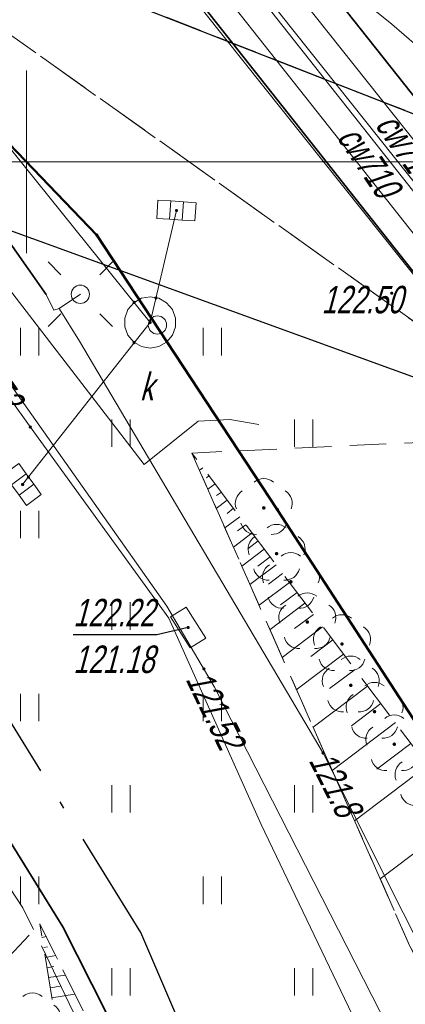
# Model space of a CAD drawing. Extents: x 7463256 to 7464485, y 5957341 to 5958260.
# Tile 82 of 256: x 7463650 to 7463660, y 5957477 to 5957504. Entities that reach past the tile are written whole.
import ezdxf
from ezdxf.enums import TextEntityAlignment as Align

# ---------------------------------------------------------------- set-up
doc = ezdxf.new("R2010")
doc.units = 0
doc.header["$MEASUREMENT"] = 0
for name, pattern in [('1.5_0.5', [2, 1.5, -0.5]), ('218-500', [1, 0.5, -0.5]), ('GAK', [5.2, 3, -1, 0.2, -1]), ('l219_500', [0]), ('mz1.0_0.5', [1.5, 1, -0.5]), ('mz1.25_0.5', [1.75, 1.25, -0.5]), ('mz2.0_0.5', [2.5, 2, -0.5])]:
    doc.linetypes.add(name, pattern=pattern)
doc.layers.get('0').update_dxf_attribs({"color": 2, "linetype": 'CONTINUOUS', "lineweight": 5})
for name, color, linetype in [('000 Inne (niezydentyfikowane)', 7, 'CONTINUOUS'), ('203-Punkt załamania granicy działki nie stabilizowany', 7, 'CONTINUOUS'), ('218-Granica użytku', 7, 'CONTINUOUS'), ('219-Linia granicy', 7, 'CONTINUOUS'), ('chodnik (powierzchnia)', 7, 'CONTINUOUS'), ('drzewo liściaste (punkt)', 7, 'CONTINUOUS'), ('jezdnia (powierzchnia)', 7, 'CONTINUOUS'), ('komora podziemna - przewód kanalizacyjny (powierzchnia)', 7, 'CONTINUOUS'), ('kratka ściekowa (punkt)', 7, 'CONTINUOUS'), ('krawężnik (linia)', 7, 'CONTINUOUS'), ('latarnia na słupie lub maszcie (punkt)', 7, 'CONTINUOUS'), ('przewód ciepłowniczy (linia)', 7, 'CONTINUOUS'), ('przewód ciepłowniczy (linia)-Atr1', 7, 'CONTINUOUS'), ('przewód elektroenergetyczny (linia)', 7, 'CONTINUOUS'), ('przewód kanalizacyjny (linia)', 7, 'CONTINUOUS'), ('przewód telekomunikacyjny (linia)', 7, 'CONTINUOUS'), ('przewód telekomunikacyjny - projektowany lub w budowie (linia) - ob. projektowany', 7, 'CONTINUOUS'), ('przewód wodociągowy (linia)', 7, 'CONTINUOUS'), ('punkt o określonej wysokości (sieć elektroenergetyczna)', 7, 'CONTINUOUS'), ('punkt o określonej wysokości (sieć elektroenergetyczna)-Atr2', 7, 'CONTINUOUS'), ('punkt o określonej wysokości (sieć kanalizacyjna)', 7, 'CONTINUOUS'), ('punkt o określonej wysokości (sieć telekomunikacyjna)', 7, 'CONTINUOUS'), ('punkt o określonej wysokości (sieć telekomunikacyjna)-Atr2', 7, 'CONTINUOUS'), ('punkt o określonej wysokości (sieć telekomunikacyjna)-Atr3', 7, 'CONTINUOUS'), ('punkt wysokościowy sztuczny', 7, 'CONTINUOUS'), ('punkt wysokościowy sztuczny-Atr2', 7, 'CONTINUOUS'), ('rura ochronna - przewód ciepłowniczy (linia)', 7, 'CONTINUOUS'), ('rura ochronna - przewód elektroenergetyczny (linia)', 7, 'CONTINUOUS'), ('skarpa nieumocniona (powierzchnia)', 7, 'CONTINUOUS'), ('studzienka prostokątna - przewód telekomunikacyjny (punkt)', 7, 'CONTINUOUS'), ('słup (punkt)', 7, 'CONTINUOUS'), ('trawnik (powierzchnia)', 7, 'CONTINUOUS'), ('trawnik (powierzchnia) - symbol', 7, 'CONTINUOUS'), ('Wstawianie ramki sekcyjnej z opisem', 7, 'CONTINUOUS'), ('właz okrągły - siec kanalizacyjna (punkt)', 7, 'CONTINUOUS'), ('właz okrągły - siec kanalizacyjna (punkt)-Atr17', 7, 'CONTINUOUS')]:
    doc.layers.add(name, color=color, linetype=linetype)
doc.layers.add('____proj LSN', color=1, linetype='CONTINUOUS', lineweight=5)
doc.styles.get("Standard").update_dxf_attribs({"font": 'txt', "width": 0.75})

# ---------------------------------------------------------------- blocks, each defined once
blk = doc.blocks.new('PW01')
at = {"linetype": 'Continuous', "lineweight": 13}
h = blk.add_hatch(color=0, dxfattribs=at)
edge = h.paths.add_edge_path()
edge.add_arc((0, 0), 0.045, 0, 360)
blk = doc.blocks.new('US05')
at = {"color": 0, "linetype": 'Continuous', "lineweight": 13}
for p, q in [((-0.525, -0.25), (-0.525, 0.25)), ((-0.525, 0.25), (-0.175, 0.25)), ((-0.175, -0.25), (-0.175, 0.25)), ((-0.175, 0.25), (0.175, 0.25)), ((0.175, -0.25), (0.175, 0.25)), ((0.175, 0.25), (0.525, 0.25)), ((0.525, -0.25), (0.525, 0.25)), ((-0.525, -0.25), (-0.175, -0.25)), ((-0.175, -0.25), (0.175, -0.25)), ((0.175, -0.25), (0.525, -0.25))]:
    blk.add_line(p, q, dxfattribs=at)
blk = doc.blocks.new('OP021')
at = {"linetype": 'Continuous', "lineweight": 13}
h = blk.add_hatch(color=0, dxfattribs=at)
edge = h.paths.add_edge_path()
edge.add_arc((0, 0), 0.05, 0, 360)
at = {"color": 0, "linetype": 'Continuous', "lineweight": 13}
for centre, start, end in [((0, 0.4), 49.272, 130.728), ((-0.38, 0.124), 121.308, 202.548), ((0.38, 0.124), 337.452, 58.692), ((-0.235, -0.324), 193.221, 274.871), ((0.235, -0.324), 265.129, 346.779)]:
    blk.add_arc(centre, 0.4, start, end, dxfattribs=at)
blk = doc.blocks.new('SM011')
at = {"color": 0, "linetype": 'Continuous', "lineweight": 13}
for p, q in [((-0.53, 0.531), (-0.883, 0.884)), ((0.531, 0.531), (0.884, 0.884)), ((-0.53, -0.53), (-0.883, -0.883)), ((0.531, -0.53), (0.884, -0.883))]:
    blk.add_line(p, q, dxfattribs=at)
blk = doc.blocks.new('SM04')
at = {"color": 0, "linetype": 'Continuous', "lineweight": 13}
blk.add_circle((0, 0), 0.25, dxfattribs=at)
blk = doc.blocks.new('US22')
at = {"color": 0, "linetype": 'Continuous', "lineweight": 13}
blk.add_circle((0, 0), 0.25, dxfattribs=at)
blk = doc.blocks.new('US15B')
at = {"color": 0, "linetype": 'Continuous', "lineweight": 0}
blk.add_lwpolyline([(-0.5, -0.25), (0.5, -0.25), (0.5, 0.25), (-0.5, 0.25)], close=True, dxfattribs=at)
blk = doc.blocks.new('PW02')
at = {"linetype": 'Continuous', "lineweight": 13}
h = blk.add_hatch(color=0, dxfattribs=at)
edge = h.paths.add_edge_path()
edge.add_arc((0, 0), 0.045, 0, 360)
blk = doc.blocks.new('TU04')
at = {"color": 0, "linetype": 'Continuous', "lineweight": 13}
for p, q in [((0, 0), (0, 0.75)), ((0.5, 0), (0.5, 0.75))]:
    blk.add_line(p, q, dxfattribs=at)
blk = doc.blocks.new('203')
at = {"linetype": 'Continuous', "lineweight": 0}
h = blk.add_hatch(color=0, dxfattribs=at)
edge = h.paths.add_edge_path()
edge.add_arc((0, 0), 0.045, 0, 360)

msp = doc.modelspace()

# ---------------------------------------------------------------- linework, layer by layer
at = {"layer": '000 Inne (niezydentyfikowane)', "color": 7, "linetype": 'Continuous', "lineweight": 13}
for p, q in [((7463654.82, 5957491.64), (7463654.73, 5957491.57)), ((7463654.99, 5957491.42), (7463654.92, 5957491.36)), ((7463655.16, 5957491.2), (7463654.96, 5957491.05)), ((7463655.33, 5957490.97), (7463655.2, 5957490.88)), ((7463655.49, 5957490.75), (7463655.19, 5957490.52)), ((7463655.83, 5957490.3), (7463655.42, 5957490)), ((7463655.66, 5957490.53), (7463655.49, 5957490.39)), ((7463656, 5957490.08), (7463655.77, 5957489.91)), ((7463656.17, 5957489.86), (7463655.66, 5957489.47)), ((7463656.34, 5957489.64), (7463656.05, 5957489.42)), ((7463656.5, 5957489.41), (7463655.89, 5957488.95)), ((7463656.83, 5957488.98), (7463656.11, 5957488.45)), ((7463656.66, 5957489.2), (7463656.33, 5957488.95)), ((7463657, 5957488.75), (7463656.62, 5957488.46)), ((7463657.19, 5957488.5), (7463656.36, 5957487.88)), ((7463657.4, 5957488.23), (7463656.95, 5957487.89)), ((7463657.61, 5957487.94), (7463656.66, 5957487.22)), ((7463657.85, 5957487.63), (7463657.33, 5957487.24)), ((7463658.1, 5957487.29), (7463656.99, 5957486.45)), ((7463658.38, 5957486.93), (7463657.78, 5957486.48)), ((7463658.67, 5957486.54), (7463657.38, 5957485.57)), ((7463658.99, 5957486.12), (7463658.29, 5957485.6)), ((7463659.33, 5957485.67), (7463657.84, 5957484.55)), ((7463659.69, 5957485.19), (7463658.89, 5957484.58)), ((7463660.09, 5957484.67), (7463658.36, 5957483.36)), ((7463660.51, 5957484.1), (7463659.58, 5957483.4)), ((7463660.97, 5957483.5), (7463658.97, 5957481.99)), ((7463661.99, 5957482.15), (7463659.67, 5957480.4)), ((7463650.38, 5957479.07), (7463650.39, 5957479.08)), ((7463650.42, 5957478.8), (7463650.54, 5957478.82)), ((7463650.47, 5957478.52), (7463650.57, 5957478.54)), ((7463650.51, 5957478.25), (7463650.8, 5957478.3)), ((7463650.56, 5957477.97), (7463650.74, 5957478)), ((7463650.6, 5957477.7), (7463651.06, 5957477.77)), ((7463650.65, 5957477.42), (7463650.92, 5957477.47)), ((7463650.69, 5957477.15), (7463651.31, 5957477.25))]:
    msp.add_line(p, q, dxfattribs=at)
at = {"layer": '218-Granica użytku', "color": 3, "linetype": '218-500', "lineweight": 18, "flags": 128}
for points in [[(7463641.88, 5957508.45), (7463651.92, 5957498)], [(7463651.92, 5957498), (7463656.86, 5957490.5)], [(7463656.86, 5957490.5), (7463664.16, 5957479.27)]]:
    msp.add_lwpolyline(points, dxfattribs=at)
at = {"layer": '219-Linia granicy', "color": 3, "linetype": 'l219_500', "lineweight": 50, "flags": 128}
for points in [[(7463651.92, 5957498), (7463641.88, 5957508.45)], [(7463656.86, 5957490.5), (7463651.92, 5957498)], [(7463664.16, 5957479.27), (7463656.86, 5957490.5)]]:
    msp.add_lwpolyline(points, dxfattribs=at)
at = {"layer": '____proj LSN', "linetype": 'GAK', "lineweight": 30}
msp.add_lwpolyline([(7463810.989, 5957676.522), (7463800.184, 5957658.279), (7463793.869, 5957647.689, 0.203616), (7463793.816, 5957647.301), (7463794.916, 5957643.26, -0.205626), (7463794.861, 5957642.869), (7463764.816, 5957593.361), (7463764.816, 5957593.361), (7463749.912, 5957569.146), (7463743.314, 5957557.902), (7463734.125, 5957541.63, -0.16646), (7463733.883, 5957541.415), (7463732.047, 5957540.645, 0.154872), (7463731.817, 5957540.449), (7463708.804, 5957503.682), (7463695.786, 5957483.524), (7463691.49, 5957475.813, -0.201055), (7463691.186, 5957475.574), (7463658.858, 5957466.664, -0.374915), (7463658.265, 5957466.949), (7463653.128, 5957478.933), (7463653.128, 5957478.933), (7463644.191, 5957493.359), (7463612.028, 5957521.314)], format="xyb", dxfattribs=at)
at = {"layer": 'chodnik (powierzchnia)', "color": 7, "linetype": 'mz1.0_0.5', "lineweight": 18, "flags": 128}
msp.add_lwpolyline([(7463706.52, 5957537.66), (7463708.29, 5957540.59), (7463708.97, 5957540.25), (7463709.76, 5957538.71), (7463706.45, 5957532.61), (7463703.98, 5957528.54), (7463701.68, 5957524.9), (7463699.52, 5957521.26), (7463697.35, 5957517.63), (7463695.05, 5957514.51), (7463689.58, 5957505.52), (7463688.47, 5957503.86), (7463686.89, 5957501.93), (7463686.55, 5957501.56), (7463686.2, 5957501.21), (7463685.83, 5957500.88), (7463685.45, 5957500.55), (7463685.06, 5957500.25), (7463684.65, 5957499.96), (7463684.24, 5957499.68), (7463683.81, 5957499.43), (7463683.37, 5957499.19), (7463682.94, 5957498.94), (7463682.49, 5957498.71), (7463682.05, 5957498.49), (7463681.59, 5957498.29), (7463681.12, 5957498.11), (7463680.66, 5957497.94), (7463680.18, 5957497.79), (7463679.7, 5957497.65), (7463679.22, 5957497.52), (7463678.74, 5957497.4), (7463678.25, 5957497.29), (7463677.76, 5957497.19), (7463677.27, 5957497.1), (7463676.78, 5957497.02), (7463676.29, 5957496.96), (7463675.79, 5957496.9), (7463675.3, 5957496.85), (7463674.8, 5957496.82), (7463674.34, 5957496.8), (7463673.89, 5957496.8), (7463673.43, 5957496.83), (7463672.97, 5957496.87), (7463672.52, 5957496.93), (7463672.07, 5957497.01), (7463671.62, 5957497.11), (7463671.18, 5957497.22), (7463670.74, 5957497.36), (7463670.31, 5957497.52), (7463669.89, 5957497.69), (7463642.84, 5957508.24), (7463639.25, 5957512.55), (7463639.64, 5957512.3), (7463640.04, 5957512.05), (7463640.44, 5957511.8), (7463640.84, 5957511.57), (7463641.25, 5957511.34), (7463641.66, 5957511.12), (7463642.07, 5957510.9), (7463642.49, 5957510.69), (7463642.91, 5957510.49), (7463643.33, 5957510.29), (7463655.92, 5957505.41), (7463656.66, 5957506.75), (7463662.44, 5957503.77), (7463662.46, 5957502.9), (7463662.89, 5957502.68), (7463663.32, 5957502.46), (7463663.75, 5957502.24), (7463664.19, 5957502.04), (7463664.62, 5957501.83), (7463665.06, 5957501.64), (7463665.5, 5957501.44), (7463665.95, 5957501.25), (7463666.4, 5957501.07), (7463666.84, 5957500.89), (7463667.29, 5957500.72), (7463667.75, 5957500.56), (7463668.2, 5957500.39), (7463668.66, 5957500.24), (7463669.12, 5957500.09), (7463669.58, 5957499.94), (7463670.04, 5957499.8), (7463670.5, 5957499.67), (7463670.97, 5957499.54), (7463671.43, 5957499.41), (7463671.9, 5957499.29), (7463672.37, 5957499.18), (7463672.84, 5957499.07), (7463673.31, 5957498.97), (7463673.76, 5957498.95), (7463674.2, 5957498.94), (7463674.65, 5957498.94), (7463675.1, 5957498.95), (7463675.54, 5957498.98), (7463675.99, 5957499.01), (7463676.43, 5957499.06), (7463676.88, 5957499.11), (7463677.32, 5957499.18), (7463677.76, 5957499.27), (7463678.19, 5957499.38), (7463678.63, 5957499.49), (7463679.05, 5957499.62), (7463679.48, 5957499.75), (7463679.9, 5957499.9), (7463680.32, 5957500.06), (7463680.74, 5957500.22), (7463681.15, 5957500.4), (7463681.6, 5957500.61), (7463682.05, 5957500.84), (7463682.48, 5957501.08), (7463682.91, 5957501.34), (7463683.33, 5957501.62), (7463683.73, 5957501.91), (7463684.13, 5957502.21), (7463684.51, 5957502.53), (7463684.84, 5957502.83), (7463685.16, 5957503.14), (7463685.48, 5957503.47), (7463685.78, 5957503.8), (7463686.07, 5957504.14), (7463686.35, 5957504.49), (7463686.61, 5957504.85), (7463686.87, 5957505.22), (7463687.11, 5957505.6), (7463689.92, 5957510.08), (7463697.25, 5957522.32)], close=True, dxfattribs=at)
at = {"layer": 'jezdnia (powierzchnia)', "color": 7, "linetype": '1.5_0.5', "lineweight": 18, "flags": 128}
msp.add_lwpolyline([(7464435.78, 5957969.39), (7464432.43, 5957972.86), (7464429.42, 5957974.41), (7464426.04, 5957975.11), (7464423.57, 5957975.29), (7464415.47, 5957975.65), (7464371.24, 5957977.61), (7464365.3, 5957977.72), (7464358.84, 5957977.54), (7464346.65, 5957976.28), (7464334.12, 5957974.86), (7464314.08, 5957972.37), (7464311.27, 5957971.79), (7464308.65, 5957970.79), (7464306.54, 5957969.49), (7464304.63, 5957967.74), (7464302.38, 5957964.84), (7464301.74, 5957963.57), (7464301.19, 5957962.16), (7464300.69, 5957960.13), (7464300.42, 5957957.35), (7464300.44, 5957956.63), (7464301.34, 5957947.07), (7464297.39, 5957932.65), (7464296.35, 5957938.67), (7464295.41, 5957944.67), (7464295.17, 5957946.64), (7464294.07, 5957955.56), (7464293.61, 5957956.95), (7464292.71, 5957958.8), (7464291.04, 5957961.16), (7464288.7, 5957963.43), (7464286.48, 5957964.87), (7464282.67, 5957966.24), (7464279.68, 5957966.6), (7464275.55, 5957966.1), (7464272.53, 5957965.24), (7464268.15, 5957963.7), (7464261.6, 5957961.09), (7464256.13, 5957958.63), (7464254.19, 5957957.73), (7464203.13, 5957927.95), (7464201.44, 5957926.95), (7464180.61, 5957914.62), (7464165.37, 5957905.54), (7464161.93, 5957903.53), (7464100.25, 5957867.28), (7464064.71, 5957846.22), (7464055.2, 5957840.55), (7464053.84, 5957839.49), (7464052.69, 5957837.84), (7464051.91, 5957836.3), (7464051.31, 5957834.34), (7464051.05, 5957832.31), (7464051.31, 5957830.32), (7464051.63, 5957829.49), (7464053.32, 5957826.48), (7464047.06, 5957824.65), (7464046.37, 5957825.86), (7464044.81, 5957827.52), (7464043.6, 5957828.27), (7464042.09, 5957829.03), (7464040.11, 5957829.49), (7464038.12, 5957829.49), (7464036.05, 5957829.05), (7464034.47, 5957828.33), (7463990.77, 5957802.57), (7463984.67, 5957799.1), (7463963.97, 5957788.11), (7463953.9, 5957782.45), (7463916.77, 5957760.61), (7463915.43, 5957759.41), (7463915.19, 5957759.06), (7463914.98, 5957758.7), (7463914.81, 5957758.32), (7463914.66, 5957757.92), (7463914.55, 5957757.51), (7463914.48, 5957757.1), (7463914.44, 5957756.68), (7463914.43, 5957756.26), (7463914.83, 5957754.63), (7463915.69, 5957753.07), (7463915.97, 5957752.41), (7463916.13, 5957752.13), (7463917.59, 5957749.55), (7463915.13, 5957748.12), (7463913.12, 5957750.74), (7463911.87, 5957752.81), (7463910.63, 5957754.01), (7463910.25, 5957754.23), (7463909.85, 5957754.42), (7463909.44, 5957754.57), (7463909.02, 5957754.68), (7463908.58, 5957754.76), (7463908.15, 5957754.79), (7463907.71, 5957754.78), (7463907.27, 5957754.73), (7463905.57, 5957754.08), (7463866.26, 5957731.41), (7463858.61, 5957727.02), (7463857.72, 5957725.98), (7463855.16, 5957717.14), (7463854.76, 5957719.2), (7463853.89, 5957720.78), (7463852.79, 5957721.69), (7463851.14, 5957722.42), (7463850.42, 5957722.32), (7463846.1, 5957719.79), (7463840.56, 5957716.65), (7463836.11, 5957713.89), (7463831.61, 5957710.47), (7463828.31, 5957707.66), (7463822.22, 5957701.89), (7463817.3, 5957696.82), (7463812.7, 5957691.61), (7463812.45, 5957691.34), (7463806.98, 5957684.37), (7463803.64, 5957679.75), (7463801.45, 5957676.28), (7463793.55, 5957663.48), (7463792.86, 5957661.7), (7463792.97, 5957659.75), (7463793.77, 5957657.97), (7463795.13, 5957656.54), (7463794.29, 5957652.43), (7463792.69, 5957652.63), (7463790.95, 5957652.54), (7463789.5, 5957652.32), (7463787.98, 5957651.93), (7463786.22, 5957650.98), (7463785.18, 5957649.81), (7463783.63, 5957647.28), (7463741.4, 5957578.12), (7463740.09, 5957575.93), (7463739.68, 5957574.67), (7463739.8, 5957572.76), (7463740.25, 5957571.39), (7463740.85, 5957570.49), (7463741.87, 5957569.43), (7463743.26, 5957568.37), (7463741.42, 5957565.08), (7463740.12, 5957565.67), (7463738.77, 5957566.02), (7463737.29, 5957566.06), (7463735.98, 5957565.85), (7463734.34, 5957565.14), (7463733.02, 5957564.22), (7463732.29, 5957563.18), (7463701.08, 5957512.16), (7463700.31, 5957510.77), (7463700.32, 5957510.77), (7463696.94, 5957505.36), (7463687.39, 5957489.52), (7463687.14, 5957489.11), (7463686.89, 5957488.7), (7463686.65, 5957488.29), (7463686.42, 5957487.87), (7463686.19, 5957487.45), (7463685.97, 5957487.02), (7463685.76, 5957486.59), (7463685.55, 5957486.16), (7463685.35, 5957485.73), (7463685.15, 5957485.29), (7463684.96, 5957484.85), (7463684.77, 5957484.4), (7463684.58, 5957483.96), (7463684.39, 5957483.51), (7463684.21, 5957483.06), (7463684.03, 5957482.61), (7463683.85, 5957482.17), (7463683.67, 5957481.72), (7463683.5, 5957481.27), (7463683.32, 5957480.81), (7463683.15, 5957480.36), (7463682.98, 5957479.91), (7463682.81, 5957479.45), (7463682.65, 5957479), (7463682.49, 5957478.54), (7463682.32, 5957478.08), (7463682.17, 5957477.62), (7463682.01, 5957477.15), (7463681.86, 5957476.69), (7463681.71, 5957476.22), (7463681.56, 5957475.76), (7463681.41, 5957475.29), (7463681.27, 5957474.82), (7463681.13, 5957474.35), (7463681, 5957473.88), (7463680.87, 5957473.41), (7463680.74, 5957472.94), (7463680.61, 5957472.47), (7463680.48, 5957471.99), (7463680.36, 5957471.52), (7463680.25, 5957471.05), (7463680.13, 5957470.57), (7463680.02, 5957470.09), (7463679.91, 5957469.61), (7463679.81, 5957469.12), (7463679.71, 5957468.64), (7463679.61, 5957468.16), (7463679.52, 5957467.67), (7463679.42, 5957467.19), (7463679.33, 5957466.7), (7463679.25, 5957466.22), (7463679.16, 5957465.73), (7463679.08, 5957465.25), (7463679, 5957464.76), (7463678.93, 5957464.27), (7463678.85, 5957463.78), (7463678.78, 5957463.28), (7463678.72, 5957462.79), (7463678.65, 5957462.3), (7463678.59, 5957461.81), (7463678.53, 5957461.31), (7463678.47, 5957460.82), (7463678.42, 5957460.33), (7463678.36, 5957459.83), (7463678.31, 5957459.34), (7463678.26, 5957458.84), (7463678.22, 5957458.35), (7463678.17, 5957457.85), (7463678.13, 5957457.36), (7463678.09, 5957456.86), (7463678.05, 5957456.37), (7463678.02, 5957455.87), (7463677.99, 5957455.41), (7463677.96, 5957454.94), (7463677.93, 5957454.48), (7463677.91, 5957454.01), (7463677.89, 5957453.55), (7463677.87, 5957453.08), (7463677.86, 5957452.62), (7463677.85, 5957452.15), (7463677.84, 5957451.69), (7463677.84, 5957451.22), (7463677.84, 5957450.76), (7463677.85, 5957450.29), (7463677.86, 5957449.83), (7463677.87, 5957449.36), (7463670.59, 5957467.12), (7463670.68, 5957467.58), (7463670.78, 5957468.04), (7463670.89, 5957468.5), (7463670.99, 5957468.96), (7463671.11, 5957469.42), (7463671.22, 5957469.87), (7463671.34, 5957470.33), (7463671.46, 5957470.78), (7463671.59, 5957471.24), (7463671.72, 5957471.69), (7463671.86, 5957472.14), (7463672, 5957472.59), (7463672.14, 5957473.04), (7463673.46, 5957477.28), (7463673.58, 5957477.76), (7463673.68, 5957478.24), (7463673.77, 5957478.73), (7463673.84, 5957479.22), (7463673.89, 5957479.71), (7463673.93, 5957480.2), (7463673.95, 5957480.7), (7463673.95, 5957481.19), (7463673.93, 5957481.63), (7463673.91, 5957482.08), (7463673.86, 5957482.52), (7463673.81, 5957482.96), (7463673.74, 5957483.4), (7463673.66, 5957483.84), (7463673.57, 5957484.28), (7463673.47, 5957484.71), (7463673.35, 5957485.14), (7463673.2, 5957485.61), (7463673.02, 5957486.08), (7463672.82, 5957486.54), (7463672.6, 5957486.99), (7463672.36, 5957487.42), (7463672.1, 5957487.85), (7463671.82, 5957488.26), (7463671.52, 5957488.66), (7463671.25, 5957489.02), (7463670.95, 5957489.36), (7463670.64, 5957489.68), (7463670.3, 5957489.97), (7463669.95, 5957490.25), (7463669.57, 5957490.5), (7463669.19, 5957490.73), (7463668.78, 5957490.93), (7463668.37, 5957491.1), (7463667.96, 5957491.31), (7463667.54, 5957491.51), (7463667.12, 5957491.7), (7463666.7, 5957491.89), (7463666.27, 5957492.06), (7463665.84, 5957492.23), (7463665.41, 5957492.38), (7463664.97, 5957492.53), (7463642.84, 5957508.24), (7463669.89, 5957497.69), (7463670.31, 5957497.52), (7463670.74, 5957497.36), (7463671.18, 5957497.22), (7463671.62, 5957497.11), (7463672.07, 5957497.01), (7463672.52, 5957496.93), (7463672.97, 5957496.87), (7463673.43, 5957496.83), (7463673.89, 5957496.8), (7463674.34, 5957496.8), (7463674.8, 5957496.82), (7463675.3, 5957496.85), (7463675.79, 5957496.9), (7463676.29, 5957496.96), (7463676.78, 5957497.02), (7463677.27, 5957497.1), (7463677.76, 5957497.19), (7463678.25, 5957497.29), (7463678.74, 5957497.4), (7463679.22, 5957497.52), (7463679.7, 5957497.65), (7463680.18, 5957497.79), (7463680.66, 5957497.94), (7463681.12, 5957498.11), (7463681.59, 5957498.29), (7463682.05, 5957498.49), (7463682.49, 5957498.71), (7463682.94, 5957498.94), (7463683.37, 5957499.19), (7463683.81, 5957499.43), (7463684.24, 5957499.68), (7463684.65, 5957499.96), (7463685.06, 5957500.25), (7463685.45, 5957500.55), (7463685.83, 5957500.88), (7463686.2, 5957501.21), (7463686.55, 5957501.56), (7463686.89, 5957501.93), (7463688.47, 5957503.86), (7463689.58, 5957505.52), (7463695.05, 5957514.51), (7463697.35, 5957517.63), (7463699.52, 5957521.26), (7463701.68, 5957524.9), (7463703.98, 5957528.54), (7463706.45, 5957532.61), (7463709.76, 5957538.71), (7463712.45, 5957543.07), (7463719.87, 5957554.72), (7463722.1, 5957558.36), (7463724.25, 5957562.41), (7463732.9, 5957576.65), (7463767.27, 5957632.9), (7463796.54, 5957680.74), (7463799.31, 5957684.89), (7463802.28, 5957688.92), (7463805.13, 5957692.62), (7463808.07, 5957696.14), (7463812, 5957700.58), (7463813.05, 5957701.59), (7463815.17, 5957703.91), (7463818.63, 5957707.32), (7463821.81, 5957710.38), (7463824, 5957712.35), (7463825.06, 5957713.31), (7463827.47, 5957715.22), (7463831.55, 5957718.14), (7463834.51, 5957720.09), (7463871.58, 5957742.02), (7463872.84, 5957742.74), (7463873.73, 5957743.25), (7463884.95, 5957749.82), (7463947.94, 5957787.04), (7463958.13, 5957793.13), (7463978.66, 5957805.82), (7463992.86, 5957814.5), (7464021.02, 5957831.03), (7464036.35, 5957840.19), (7464045.52, 5957845.62), (7464072.76, 5957861.89), (7464098.08, 5957876.78), (7464143.2, 5957903.29), (7464143.83, 5957904.35), (7464144.42, 5957906.04), (7464144.87, 5957907.87), (7464144.93, 5957908.37), (7464145, 5957909.96), (7464144.74, 5957911.42), (7464152.37, 5957912.8), (7464152.74, 5957912.55), (7464154.03, 5957911.87), (7464155.59, 5957911.35), (7464156.76, 5957911.33), (7464160.57, 5957913.58), (7464192.28, 5957932.28), (7464213.7, 5957945.07), (7464214.43, 5957945.48), (7464238.65, 5957959.71), (7464249.15, 5957965.6), (7464251.26, 5957966.66), (7464253.69, 5957967.84), (7464257.35, 5957969.46), (7464261.98, 5957971.33), (7464263.31, 5957972), (7464273.13, 5957975.13), (7464277.92, 5957976.24), (7464280.42, 5957977.04), (7464282.71, 5957978.14), (7464285.69, 5957980.47), (7464287.52, 5957982.76), (7464288.9, 5957985.47), (7464289.81, 5957990.22), (7464289.57, 5957993.19), (7464288.87, 5958000.11), (7464295.35, 5958000.29), (7464295.83, 5957995.88), (7464296.53, 5957992.32), (7464297.86, 5957989.04), (7464299.36, 5957986.74), (7464301.71, 5957984.36), (7464305.3, 5957982.36), (7464307.82, 5957981.66), (7464311.17, 5957981.45), (7464364.74, 5957987.95), (7464391.32, 5957991.11), (7464398.1, 5957991.95), (7464414.27, 5957994.02), (7464414.84, 5957994.09), (7464425.44, 5957995.47), (7464427.97, 5957995.83), (7464434.5, 5957997.95), (7464434.9, 5957998.22), (7464435.3, 5957998.5), (7464435.68, 5957998.8), (7464436.05, 5957999.11), (7464436.4, 5957999.44), (7464436.74, 5957999.78), (7464437.07, 5958000.13), (7464437.39, 5958000.5), (7464437.69, 5958000.88), (7464437.97, 5958001.27), (7464438.24, 5958001.67), (7464438.49, 5958002.08), (7464438.73, 5958002.5), (7464438.95, 5958002.94), (7464439.15, 5958003.37), (7464439.33, 5958003.82), (7464439.5, 5958004.28), (7464439.65, 5958004.74), (7464439.78, 5958005.2), (7464439.89, 5958005.67), (7464439.98, 5958006.15), (7464440.05, 5958006.62), (7464440.11, 5958007.1), (7464440.14, 5958007.59), (7464440.16, 5958008.07), (7464437.87, 5957962.55), (7464436.62, 5957968.02)], close=True, dxfattribs=at)
msp.add_lwpolyline([(7463591.769, 5957590.04), (7463594.62, 5957579.65), (7463594.79, 5957579.07), (7463596.31, 5957573.71), (7463597.08, 5957571.26), (7463598.44, 5957567.63), (7463599.77, 5957563.99), (7463601.39, 5957560.33), (7463603, 5957556.92), (7463604.8, 5957553.45), (7463606.67, 5957549.88), (7463607.91, 5957547.85), (7463608.89, 5957546.32), (7463610.59, 5957543.72), (7463613.11, 5957540.23), (7463614.06, 5957539.06), (7463616.64, 5957535.71), (7463619.11, 5957532.45), (7463621.08, 5957529.83), (7463628.6, 5957519.98), (7463628.85, 5957519.6), (7463629.15, 5957519.23), (7463629.46, 5957518.87), (7463629.77, 5957518.51), (7463630.08, 5957518.15), (7463630.4, 5957517.79), (7463630.71, 5957517.44), (7463631.03, 5957517.09), (7463631.36, 5957516.74), (7463631.69, 5957516.39), (7463632.02, 5957516.05), (7463632.35, 5957515.71), (7463632.67, 5957515.38), (7463632.99, 5957515.05), (7463633.31, 5957514.73), (7463633.64, 5957514.41), (7463633.97, 5957514.1), (7463634.3, 5957513.79), (7463634.64, 5957513.48), (7463634.98, 5957513.18), (7463635.33, 5957512.88), (7463635.68, 5957512.58), (7463636.03, 5957512.29), (7463636.4, 5957511.99), (7463636.78, 5957511.7), (7463637.16, 5957511.42), (7463637.55, 5957511.14), (7463637.94, 5957510.87), (7463638.34, 5957510.6), (7463638.74, 5957510.35), (7463639.14, 5957510.09), (7463639.55, 5957509.85), (7463639.96, 5957509.61), (7463640.38, 5957509.38), (7463642.84, 5957508.24), (7463664.97, 5957492.53), (7463637.77, 5957502.4), (7463635.02, 5957503.55), (7463634.57, 5957503.76), (7463634.12, 5957503.98), (7463633.68, 5957504.22), (7463633.25, 5957504.47), (7463632.83, 5957504.73), (7463632.41, 5957505), (7463632.01, 5957505.29), (7463631.61, 5957505.59), (7463631.22, 5957505.9), (7463630.84, 5957506.22), (7463629.34, 5957507.67), (7463614.31, 5957526.12), (7463607.42, 5957531.18), (7463601.26, 5957534.12), (7463592.11, 5957537.46), (7463582.8, 5957540.04), (7463578.77, 5957540.9), (7463562.61, 5957542.27), (7463545.44, 5957541.57), (7463525.75, 5957538.68), (7463489.6, 5957533.13), (7463485.87, 5957532.52), (7463482.19, 5957530.95), (7463472.45, 5957526.44), (7463471.25, 5957525.52), (7463470.32, 5957524.14), (7463469.89, 5957523.54), (7463467.66, 5957515.23), (7463467.32, 5957515.32), (7463466.99, 5957515.41), (7463466.65, 5957515.5), (7463466.18, 5957513.75), (7463466.52, 5957513.66), (7463466.85, 5957513.57), (7463467.19, 5957513.48), (7463469.89, 5957523.54), (7463463.58, 5957500.08), (7463463.25, 5957500.17), (7463462.92, 5957500.25), (7463462.59, 5957500.34), (7463462.14, 5957498.62), (7463462.47, 5957498.53), (7463462.8, 5957498.45), (7463463.13, 5957498.36), (7463459.63, 5957485.41), (7463458.39, 5957485.74), (7463455.73, 5957476.33), (7463457.09, 5957475.96), (7463463.86, 5957474.19), (7463464.79, 5957477.72), (7463467.83, 5957476.92), (7463467.77, 5957476.7), (7463467.71, 5957476.47), (7463467.66, 5957476.25), (7463468.82, 5957475.94), (7463468.88, 5957476.17), (7463468.93, 5957476.4), (7463468.99, 5957476.62), (7463469.28, 5957476.55), (7463469.96, 5957476.37), (7463470.75, 5957479.31), (7463471.02, 5957479.24), (7463471.29, 5957479.17), (7463471.56, 5957479.1), (7463471.83, 5957479.03), (7463469.83, 5957470.77), (7463468.39, 5957465.19), (7463471.46, 5957464.38), (7463467.55, 5957451.02), (7463465.51, 5957447), (7463462.32, 5957444.2), (7463449.04, 5957441.48), (7463441.03, 5957432.97), (7463438.44, 5957432.79), (7463435.93, 5957446.13), (7463438.61, 5957447.13), (7463439.57, 5957448.35), (7463450.04, 5957473.65), (7463451.08, 5957474.98), (7463451.12, 5957475.5), (7463448.75, 5957493.58), (7463456.62, 5957522.72), (7463456.51, 5957523.19), (7463455.66, 5957524.38), (7463454.47, 5957525.36), (7463440.27, 5957523.26), (7463439.84, 5957522.97), (7463439.26, 5957522.18), (7463438.92, 5957521.22), (7463438.85, 5957519.83), (7463439.85, 5957520.02), (7463442.8, 5957520.53), (7463445.75, 5957498.83), (7463448.6, 5957476.77), (7463437.54, 5957475.3), (7463431.96, 5957518.66), (7463431.44, 5957520.19), (7463430.5, 5957521.48), (7463429.27, 5957522.42), (7463427.78, 5957522.99), (7463426.09, 5957523.13), (7463421.69, 5957522.49), (7463418.79, 5957521.92), (7463376.01, 5957515.32), (7463334.96, 5957509.14), (7463334.47, 5957515.53), (7463334.26, 5957521.17), (7463334.04, 5957522.29), (7463334.48, 5957520.99), (7463334.79, 5957520.19), (7463335.34, 5957519.65), (7463336.05, 5957519.42), (7463337.13, 5957519.61), (7463338.12, 5957520.23), (7463338.91, 5957521.17), (7463339.69, 5957522.36), (7463342.64, 5957522.54), (7463343.21, 5957521.22), (7463343.94, 5957520.24), (7463344.8, 5957519.42), (7463345.72, 5957518.76), (7463346.74, 5957518.19), (7463347.84, 5957517.75), (7463348.77, 5957517.46), (7463382.62, 5957522.66), (7463407.52, 5957526.48), (7463412.42, 5957527.23), (7463432.39, 5957530.36), (7463438.28, 5957531.28), (7463439.27, 5957531.43), (7463440.77, 5957531.67), (7463463.05, 5957535.17), (7463469.41, 5957536.19), (7463485.95, 5957538.82), (7463487.91, 5957539.15), (7463505.7, 5957542.11), (7463506.8, 5957542.48), (7463507.91, 5957543.56), (7463509.24, 5957545.81), (7463509.79, 5957547.9), (7463514.89, 5957549.48), (7463515.34, 5957548.02), (7463516.02, 5957546.59), (7463516.84, 5957545.44), (7463517.92, 5957544.71), (7463519.34, 5957544.39), (7463529.12, 5957545.81), (7463536.72, 5957547.02), (7463542.97, 5957547.77), (7463550.75, 5957548.47), (7463557.74, 5957548.84), (7463562.91, 5957548.67), (7463569.76, 5957548.4), (7463579.41, 5957548.08), (7463582.97, 5957549.54), (7463585.43, 5957551.54), (7463587.37, 5957553.5), (7463588.97, 5957555.95), (7463589.14, 5957555.59), (7463589.64, 5957556.42), (7463590.36, 5957558.13), (7463590.82, 5957559.79), (7463591.1, 5957561.3), (7463591.18, 5957562.71), (7463591.21, 5957564.41), (7463590.65, 5957566.85), (7463589.9, 5957570.06), (7463589.09, 5957573.66), (7463588.01, 5957579.07), (7463587.09, 5957582.93), (7463585.652, 5957589.138)], dxfattribs=at)
at = {"layer": 'komora podziemna - przewód kanalizacyjny (powierzchnia)', "color": 34, "linetype": 'Continuous', "lineweight": 18, "flags": 128}
msp.add_lwpolyline([(7463653.62, 5957496.27), (7463653.83, 5957496.15), (7463653.99, 5957495.96), (7463654.07, 5957495.73), (7463654.07, 5957495.66), (7463654.07, 5957495.49), (7463653.99, 5957495.26), (7463653.83, 5957495.07), (7463653.62, 5957494.95), (7463653.38, 5957494.91), (7463653.14, 5957494.95), (7463652.95, 5957495.06), (7463652.93, 5957495.07), (7463652.77, 5957495.26), (7463652.69, 5957495.49), (7463652.69, 5957495.73), (7463652.77, 5957495.96), (7463652.93, 5957496.15), (7463652.94, 5957496.16), (7463653.14, 5957496.27), (7463653.38, 5957496.31), (7463653.54, 5957496.28)], close=True, dxfattribs=at)
at = {"layer": 'krawężnik (linia)', "color": 7, "linetype": 'Continuous', "lineweight": 25, "flags": 128}
for points in [[(7463525.75, 5957538.68), (7463545.44, 5957541.57), (7463562.61, 5957542.27), (7463578.77, 5957540.9), (7463582.8, 5957540.04), (7463592.11, 5957537.46), (7463601.26, 5957534.12), (7463607.42, 5957531.18), (7463614.31, 5957526.12), (7463629.34, 5957507.67), (7463630.84, 5957506.22), (7463631.22, 5957505.9), (7463631.61, 5957505.59), (7463632.01, 5957505.29), (7463632.41, 5957505), (7463632.83, 5957504.73), (7463633.25, 5957504.47), (7463633.68, 5957504.22), (7463634.12, 5957503.98), (7463634.57, 5957503.76), (7463635.02, 5957503.55), (7463637.77, 5957502.4), (7463664.97, 5957492.53)], [(7463642.84, 5957508.24), (7463669.89, 5957497.69)]]:
    msp.add_lwpolyline(points, dxfattribs=at)
at = {"layer": 'przewód ciepłowniczy (linia)', "color": 212, "linetype": 'Continuous', "lineweight": 18, "flags": 128}
for points in [[(7463669.26, 5957488.58), (7463665.8, 5957492.92), (7463645.02, 5957519), (7463644.66, 5957519.51), (7463637.11, 5957528.84), (7463636.84, 5957528.85), (7463624.86, 5957528.71), (7463623.74, 5957528.67), (7463623.72, 5957529.05), (7463623.71, 5957529.39), (7463624.83, 5957529.43), (7463636.84, 5957529.57), (7463637.66, 5957529.29), (7463645.21, 5957519.96), (7463645.58, 5957519.44), (7463666.36, 5957493.36), (7463669.82, 5957489.03), (7463669.55, 5957488.81)], [(7463668.5, 5957488.04), (7463664.47, 5957493.13), (7463644.38, 5957518.51), (7463643.66, 5957519.27), (7463636.83, 5957527.71), (7463636.57, 5957527.75), (7463624.61, 5957527.71), (7463624.61, 5957528.06), (7463624.61, 5957528.43), (7463636.57, 5957528.47), (7463637.39, 5957528.16), (7463644.21, 5957519.72), (7463644.94, 5957518.96), (7463665.03, 5957493.58), (7463669.06, 5957488.48), (7463668.77, 5957488.25)]]:
    msp.add_lwpolyline(points, close=True, dxfattribs=at)
at = {"layer": 'przewód elektroenergetyczny (linia)', "color": 1, "linetype": 'Continuous', "lineweight": 18, "flags": 128}
for points in [[(7463651.411, 5957598.199), (7463651.48, 5957584.91), (7463651.38, 5957565.24), (7463651.36, 5957562.34), (7463652.25, 5957541.98), (7463652.03, 5957539.46), (7463651.08, 5957537.88), (7463645.2, 5957532.52), (7463638.78, 5957527.04), (7463636.21, 5957524.93), (7463638.44, 5957518.02), (7463639.3, 5957516.14), (7463641.02, 5957511.94), (7463636.62, 5957502), (7463636.79, 5957501.27), (7463637.6, 5957500.71), (7463650.99, 5957479.09), (7463658.5, 5957464.26), (7463659.74, 5957461.92), (7463669.02, 5957441.09), (7463671.79, 5957431.51), (7463668.23, 5957427.7), (7463669.759, 5957423.264)], [(7463636.47, 5957513.42), (7463636.63, 5957513.81), (7463636.7, 5957513.78), (7463636.97, 5957513.62), (7463637.21, 5957513.86), (7463637.75, 5957513.61), (7463638.88, 5957512.54), (7463640.2, 5957511.09), (7463650.53, 5957496.37), (7463650.74, 5957495.95), (7463650.89, 5957495.99), (7463651.47, 5957496.38)], [(7463653.22, 5957491.73), (7463648.64, 5957497.66), (7463641.72, 5957506.81), (7463636.84, 5957513.19)], [(7463651.47, 5957496.38), (7463650.89, 5957495.99), (7463651.45, 5957495.1), (7463658.11, 5957483.84), (7463664.68, 5957470.74), (7463665.43, 5957468.31), (7463666.07, 5957467.63), (7463669.86, 5957466.38), (7463679.08, 5957463.65), (7463679.26, 5957463.1), (7463679.08, 5957460.55), (7463679.18, 5957458.47), (7463678.89, 5957457.38), (7463682.46, 5957447.99), (7463683.66, 5957444.56), (7463683.97, 5957442.29), (7463683.88, 5957438.47), (7463683.39, 5957434.22), (7463680.69, 5957434.16), (7463680.6, 5957432.55), (7463680.921, 5957431.497)], [(7463653.22, 5957491.73), (7463654.69, 5957492.91), (7463655.56, 5957492.96), (7463656.35, 5957492.82)]]:
    msp.add_lwpolyline(points, dxfattribs=at)
at = {"layer": 'przewód kanalizacyjny (linia)', "color": 34, "linetype": 'Continuous', "lineweight": 18, "flags": 128}
for points in [[(7463636.41, 5957516.09), (7463642.73, 5957508.84), (7463653.38, 5957495.61)], [(7463654.1, 5957498.67), (7463653.38, 5957495.61), (7463649.89, 5957491.18)]]:
    msp.add_lwpolyline(points, dxfattribs=at)
at = {"layer": 'przewód telekomunikacyjny (linia)', "color": 30, "linetype": 'Continuous', "lineweight": 18, "flags": 128}
for points in [[(7463588.49, 5957572.47), (7463588.81, 5957572.59), (7463596.98, 5957575.73), (7463601.53, 5957565.16), (7463607.86, 5957550.85), (7463611.15, 5957546.09), (7463617.09, 5957538.06), (7463623.06, 5957529.89), (7463632.8, 5957516.77), (7463637.98, 5957509.61), (7463650.2, 5957492.62), (7463653.89, 5957487.53), (7463656.42, 5957481.89), (7463660.26, 5957473.88), (7463663.78, 5957466.44), (7463666.7, 5957460.14), (7463671.03, 5957450.99), (7463674.32, 5957444.11), (7463677.7, 5957436.34), (7463679.805, 5957430.674)], [(7463588.49, 5957572.47), (7463588.81, 5957572.59), (7463596.98, 5957575.73), (7463599.04, 5957568.28), (7463603.7, 5957557.94), (7463610.66, 5957545.16), (7463620.2, 5957532.36), (7463631.34, 5957517.82), (7463632.68, 5957516.1), (7463638.22, 5957509.03), (7463646.55, 5957498.16), (7463653.84, 5957487.85), (7463655.14, 5957485.64), (7463660.12, 5957475.89), (7463664.63, 5957467.29), (7463669.97, 5957454.14), (7463674.28, 5957443.85), (7463677.55, 5957435.99), (7463679.595, 5957430.519)]]:
    msp.add_lwpolyline(points, dxfattribs=at)
at = {"layer": 'przewód telekomunikacyjny - projektowany lub w budowie (linia) - ob. projektowany', "color": 30, "linetype": 'mz2.0_0.5', "lineweight": 18, "flags": 128}
msp.add_lwpolyline([(7463413.42, 5957517.41), (7463410.84, 5957533.74), (7463431.23, 5957536.93), (7463433.06, 5957539.05), (7463435.21, 5957539.24), (7463437, 5957537.76), (7463460.31, 5957541.32), (7463461.48, 5957543.69), (7463467.27, 5957542.29), (7463470.76, 5957542.77), (7463477.71, 5957539.31), (7463488.01, 5957541.08), (7463489.44, 5957531.37), (7463530.84, 5957537.68), (7463545.63, 5957539.63), (7463555.26, 5957540.13), (7463555.96, 5957541.75), (7463562.52, 5957541.9), (7463572.79, 5957541), (7463581.12, 5957539.74), (7463596.69, 5957535.13), (7463607.56, 5957530.27), (7463613.92, 5957525.55), (7463633.51, 5957503.42), (7463638.24, 5957496.95), (7463638.73, 5957495.47), (7463639.99, 5957494.45), (7463649.9, 5957479.61), (7463659.63, 5957459.45), (7463672.96, 5957427.37), (7463673.317, 5957425.888)], dxfattribs=at)
at = {"layer": 'przewód wodociągowy (linia)', "color": 5, "linetype": 'Continuous', "lineweight": 18, "flags": 128}
for points in [[(7463605.819, 5957592.11), (7463605.94, 5957591.5), (7463608.48, 5957579.79), (7463611.59, 5957562.55), (7463620.48, 5957538.45), (7463622.31, 5957535.35), (7463626.17, 5957530.51), (7463626.87, 5957529.92), (7463629.64, 5957527.19), (7463630.86, 5957526.03), (7463641.3, 5957516.12), (7463648.51, 5957509.23), (7463653.76, 5957505.48), (7463663.56, 5957493.19), (7463673.71, 5957469.12), (7463683.87, 5957441.37), (7463685.44, 5957440.3), (7463689.36, 5957437.722)], [(7463751.33, 5957525.63), (7463745.89, 5957515.8), (7463742.58, 5957508.72), (7463737.7, 5957498.24), (7463735.56, 5957493.86), (7463725.3, 5957498.3), (7463712.03, 5957504.03), (7463706.96, 5957506.61), (7463693.3, 5957513.43), (7463686.32, 5957516.88), (7463683.67, 5957511.95), (7463677.5, 5957500.14), (7463672.72, 5957490.93), (7463669.65, 5957494.07), (7463661.01, 5957502.89), (7463659.99, 5957503.76), (7463658.47, 5957504.99), (7463654.15, 5957508.65), (7463649.94, 5957516.21), (7463646.45, 5957522.55), (7463641.64, 5957531.38), (7463637.99, 5957538.06), (7463637.18, 5957539.51)]]:
    msp.add_lwpolyline(points, dxfattribs=at)
at = {"layer": 'punkt o określonej wysokości (sieć telekomunikacyjna)-Atr2', "color": 7, "flags": 128}
msp.add_lwpolyline([(7463654.42, 5957487.27), (7463653.56, 5957487.07), (7463651.277, 5957487.07)], dxfattribs=at)
at = {"layer": 'rura ochronna - przewód ciepłowniczy (linia)', "color": 212, "linetype": 'Continuous', "lineweight": 35, "flags": 128}
msp.add_lwpolyline([(7463624.61, 5957528.43), (7463623.74, 5957528.67), (7463623.72, 5957529.05), (7463623.71, 5957529.39), (7463623.7, 5957529.48), (7463627.02, 5957529.84), (7463638.23, 5957529.74), (7463649.85, 5957515.35), (7463663.7, 5957497.89), (7463670.38, 5957489.47), (7463669.55, 5957488.81), (7463669.26, 5957488.58), (7463668.77, 5957488.25), (7463668.05, 5957487.68), (7463661.6, 5957495.71), (7463650.58, 5957509.64), (7463636.33, 5957527.28), (7463626.83, 5957527.49), (7463624.61, 5957527.26), (7463624.61, 5957527.71), (7463624.61, 5957528.06)], close=True, dxfattribs=at)
at = {"layer": 'rura ochronna - przewód elektroenergetyczny (linia)', "color": 1, "linetype": 'Continuous', "lineweight": 35, "flags": 128}
for points in [[(7463650.53, 5957496.37), (7463640.2, 5957511.09)], [(7463637.6, 5957500.71), (7463650.99, 5957479.09), (7463658.5, 5957464.26), (7463659.74, 5957461.92), (7463669.02, 5957441.09), (7463671.79, 5957431.51), (7463668.23, 5957427.7)]]:
    msp.add_lwpolyline(points, dxfattribs=at)
at = {"layer": 'skarpa nieumocniona (powierzchnia)', "color": 7, "linetype": 'mz1.25_0.5', "lineweight": 18, "flags": 128}
for points in [[(7463664.16, 5957479.27), (7463670.21, 5957464.71), (7463667.71, 5957463.48), (7463666.65, 5957466.02), (7463664.06, 5957471.72), (7463660.48, 5957478.58), (7463654.52, 5957492.04)], [(7463660.04, 5957459.71), (7463659.65, 5957458.95), (7463658.82, 5957458.18), (7463657.46, 5957457.34), (7463652.53, 5957470.84), (7463650.96, 5957475.51), (7463650.36, 5957479.17)]]:
    msp.add_lwpolyline(points, close=True, dxfattribs=at)
at = {"layer": 'trawnik (powierzchnia)', "color": 7, "linetype": 'mz1.0_0.5', "lineweight": 18, "flags": 128}
msp.add_lwpolyline([(7463580.32, 5957539.01), (7463582.3, 5957538.7), (7463592.4, 5957535.78), (7463600.38, 5957532.82), (7463607.33, 5957529.45), (7463613.22, 5957524.87), (7463620.47, 5957516.89), (7463628.15, 5957507.26), (7463629.1, 5957507.97), (7463629.34, 5957507.67), (7463630.84, 5957506.22), (7463631.22, 5957505.9), (7463631.61, 5957505.59), (7463632.01, 5957505.29), (7463632.41, 5957505), (7463632.83, 5957504.73), (7463633.25, 5957504.47), (7463633.68, 5957504.22), (7463634.12, 5957503.98), (7463634.57, 5957503.76), (7463635.02, 5957503.55), (7463637.77, 5957502.4), (7463664.97, 5957492.53), (7463654.52, 5957492.04), (7463660.48, 5957478.58), (7463664.06, 5957471.72), (7463666.65, 5957466.02), (7463667.71, 5957463.48), (7463660.04, 5957459.71), (7463650.36, 5957479.17), (7463649.07, 5957477.79), (7463646.12, 5957482.59), (7463641.27, 5957489.69), (7463634.1, 5957500.08), (7463630.24, 5957504.62), (7463624.17, 5957511.26), (7463620.09, 5957515.59), (7463617.14, 5957517.44), (7463614.79, 5957520.81), (7463607.52, 5957526.22), (7463602.23, 5957529.16), (7463588.22, 5957534.23), (7463573.65, 5957537.17), (7463561.53, 5957537.88), (7463545.87, 5957537.07), (7463526.78, 5957534.4), (7463493.48, 5957529.44), (7463488.09, 5957528.53), (7463485.55, 5957519.42), (7463472.91, 5957470.09), (7463469.83, 5957470.77), (7463471.83, 5957479.03), (7463472.23, 5957480.58), (7463471.82, 5957480.7), (7463482.6, 5957520.82), (7463470.32, 5957524.14), (7463471.25, 5957525.52), (7463472.45, 5957526.44), (7463482.19, 5957530.95), (7463486.26, 5957531.11), (7463489.82, 5957531.59), (7463526.21, 5957537.19), (7463545.61, 5957539.95), (7463562.4, 5957540.77)], close=True, dxfattribs=at)
at = {"layer": 'Wstawianie ramki sekcyjnej z opisem', "color": 7, "linetype": 'Continuous', "lineweight": 13, "flags": 128}
for points in [[(7463650, 5957500), (7463650, 5957502.5)], [(7463752.972, 5957500), (7463600, 5957500), (7463600, 5957475.064)], [(7463600, 5957500), (7463752.972, 5957500)], [(7463647.5, 5957500), (7463652.5, 5957500)], [(7463647.5, 5957500), (7463652.5, 5957500)], [(7463650, 5957497.5), (7463650, 5957500)]]:
    msp.add_lwpolyline(points, dxfattribs=at)

# ---------------------------------------------------------------- block references
at = {"layer": '203-Punkt załamania granicy działki nie stabilizowany', "color": 3, "linetype": 'Continuous', "lineweight": 18}
for p in [(7463651.92, 5957498), (7463656.86, 5957490.5)]:
    msp.add_blockref('203', p, dxfattribs=at)
at = {"layer": 'drzewo liściaste (punkt)', "color": 94, "linetype": 'Continuous', "lineweight": 13}
for p in [(7463656.49, 5957490.54), (7463656.84, 5957489.29), (7463657.23, 5957488.52), (7463657.68, 5957487.42), (7463658.63, 5957486.82), (7463658.87, 5957485.69), (7463659.52, 5957484.97), (7463660.06, 5957484.08), (7463660.86, 5957483.13), (7463650.16, 5957476.48)]:
    msp.add_blockref('OP021', p, dxfattribs=at)
at = {"layer": 'kratka ściekowa (punkt)', "color": 7, "linetype": 'Continuous', "lineweight": 18}
for p, rotation in [((7463654.1, 5957498.67), 356.1), ((7463649.89, 5957491.18), 306.09)]:
    msp.add_blockref('US05', p, dxfattribs=dict(at, rotation=rotation))
at = {"layer": 'latarnia na słupie lub maszcie (punkt)', "color": 7, "linetype": 'Continuous', "lineweight": 18}
msp.add_blockref('SM011', (7463651.47, 5957496.38), dxfattribs=at)
at = {"layer": 'punkt o określonej wysokości (sieć elektroenergetyczna)', "color": 1, "linetype": 'Continuous', "lineweight": 13}
msp.add_blockref('PW01', (7463658.11, 5957483.84), dxfattribs=at)
at = {"layer": 'punkt o określonej wysokości (sieć kanalizacyjna)', "color": 34, "linetype": 'Continuous', "lineweight": 13}
for p, rotation in [((7463654.1, 5957498.67), 356.1), ((7463649.89, 5957491.18), 306.09)]:
    msp.add_blockref('PW01', p, dxfattribs=dict(at, rotation=rotation))
for p in [(7463653.54, 5957496.28), (7463652.94, 5957496.16), (7463653.38, 5957495.61), (7463653.38, 5957495.61), (7463652.94, 5957495.06), (7463650.05, 5957491.38)]:
    msp.add_blockref('PW01', p, dxfattribs=at)
at = {"layer": 'punkt o określonej wysokości (sieć telekomunikacyjna)', "color": 30, "linetype": 'Continuous', "lineweight": 13}
for p in [(7463650.1, 5957492.75), (7463654.85, 5957486.14)]:
    msp.add_blockref('PW01', p, dxfattribs=at)
at = {"layer": 'punkt o określonej wysokości (sieć telekomunikacyjna)', "color": 30, "linetype": 'Continuous', "lineweight": 13, "rotation": 122.43}
msp.add_blockref('PW01', (7463654.42, 5957487.27), dxfattribs=at)
at = {"layer": 'punkt wysokościowy sztuczny', "color": 7, "linetype": 'Continuous', "lineweight": 13}
msp.add_blockref('PW02', (7463659.99, 5957496.41), dxfattribs=at)
at = {"layer": 'studzienka prostokątna - przewód telekomunikacyjny (punkt)', "color": 30, "linetype": 'Continuous', "lineweight": 18, "rotation": 122.43}
msp.add_blockref('US15B', (7463654.42, 5957487.27), dxfattribs=at)
at = {"layer": 'słup (punkt)', "color": 7, "linetype": 'Continuous', "lineweight": 18}
msp.add_blockref('SM04', (7463651.47, 5957496.38), dxfattribs=at)
at = {"layer": 'trawnik (powierzchnia) - symbol', "color": 7, "linetype": 'Continuous', "lineweight": 18}
for p in [(7463649.83, 5957494.71), (7463654.83, 5957494.71), (7463652.33, 5957492.21), (7463657.33, 5957492.21), (7463649.83, 5957489.71), (7463652.33, 5957487.21), (7463649.83, 5957484.71), (7463654.83, 5957484.71), (7463652.33, 5957482.21), (7463657.33, 5957482.21), (7463649.83, 5957479.71), (7463654.83, 5957479.71), (7463652.33, 5957477.21), (7463657.33, 5957477.21)]:
    msp.add_blockref('TU04', p, dxfattribs=at)
at = {"layer": 'właz okrągły - siec kanalizacyjna (punkt)', "color": 7, "linetype": 'Continuous', "lineweight": 18}
msp.add_blockref('US22', (7463653.58, 5957495.54), dxfattribs=at)

# ---------------------------------------------------------------- texts
at = {"layer": 'przewód ciepłowniczy (linia)-Atr1', "color": 212, "oblique": 15, "width": 0.72}
for rotation, p in [(-54.782, (7463659.51, 5957501.01)), (-55.911, (7463658.47, 5957500.67))]:
    msp.add_text('cw710', height=0.75, rotation=rotation, dxfattribs=at).set_placement(p)
at = {"layer": 'punkt o określonej wysokości (sieć elektroenergetyczna)-Atr2', "color": 1, "oblique": 15, "width": 0.72}
msp.add_text('121.8', height=0.75, rotation=296.67, dxfattribs=at).set_placement((7463657.71, 5957483.64))
at = {"layer": 'punkt o określonej wysokości (sieć telekomunikacyjna)-Atr2', "color": 30, "oblique": 15, "width": 0.72}
for rotation, p in [(304.51, (7463648.05, 5957494.96)), (295.67, (7463654.34, 5957485.86))]:
    msp.add_text('121.52', height=0.75, rotation=rotation, dxfattribs=at).set_placement(p)
msp.add_text('122.22', height=0.75, dxfattribs=at).set_placement((7463651.277, 5957487.078), align=Align.BOTTOM_LEFT)
at = {"layer": 'punkt o określonej wysokości (sieć telekomunikacyjna)-Atr3', "color": 30, "oblique": 15, "width": 0.72}
msp.add_text('121.18', height=0.75, dxfattribs=at).set_placement((7463651.277, 5957485.803), align=Align.BOTTOM_LEFT)
at = {"layer": 'punkt wysokościowy sztuczny-Atr2', "color": 7, "oblique": 15, "width": 0.72}
msp.add_text('122.50', height=0.75, dxfattribs=at).set_placement((7463658.07, 5957495.86))
at = {"layer": 'właz okrągły - siec kanalizacyjna (punkt)-Atr17', "color": 7, "oblique": 15, "width": 0.72}
msp.add_text('k', height=0.75, dxfattribs=at).set_placement((7463653.1, 5957493.48))

doc.saveas('drawing.dxf')
